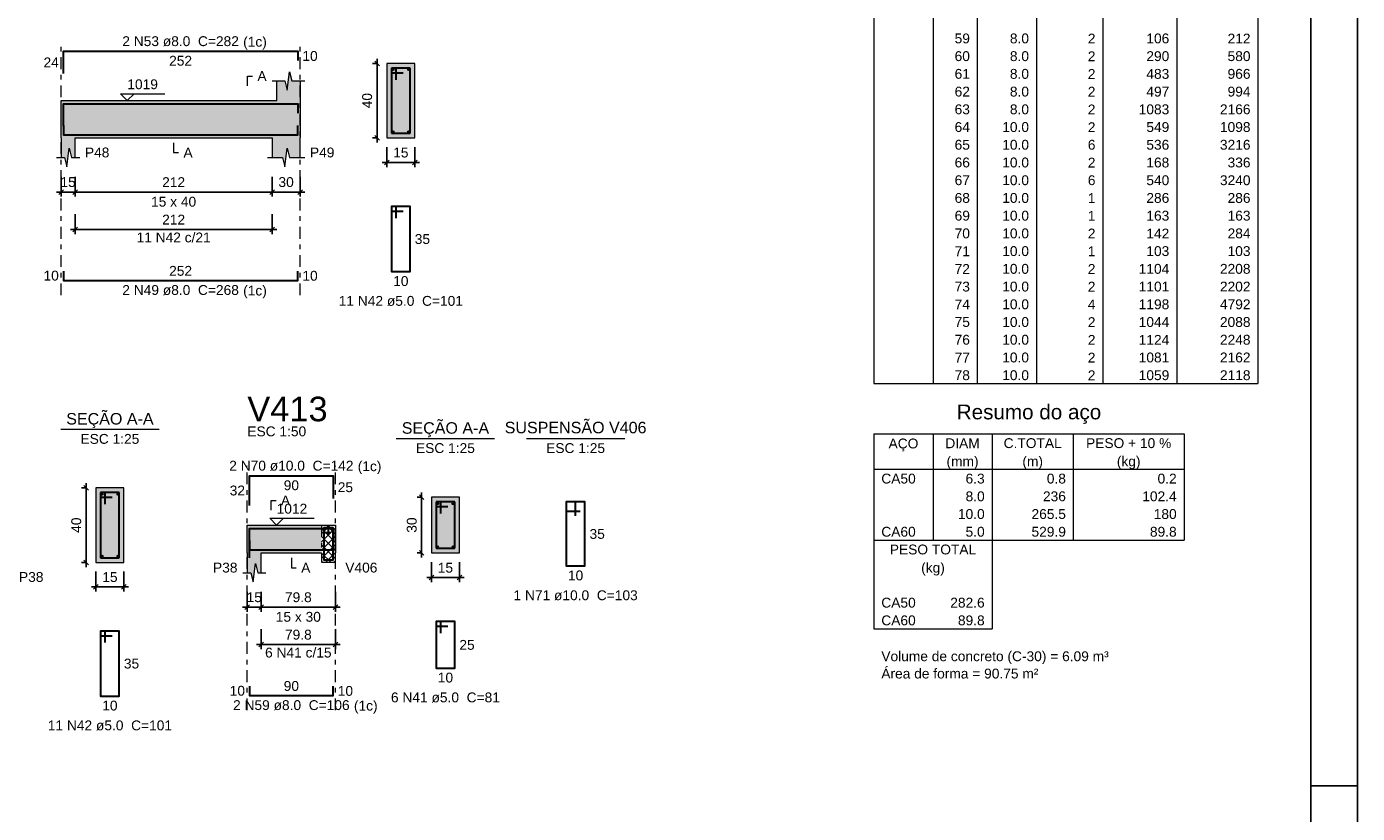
# Model space of a CAD drawing. Header units: millimetres. Extents: x 0 to 84.1, y 0 to 59.4.
# Tile 15 of 16: x 55.5 to 84.1, y 29.1 to 46. Entities that reach past the tile are written whole.
import ezdxf

# ---------------------------------------------------------------- set-up
doc = ezdxf.new("R2010")
doc.units = ezdxf.units.MM
doc.header["$MEASUREMENT"] = 0
doc.linetypes.add('DASHDOT', pattern=[2.54, 1.27, -0.635, 0, -0.635])
doc.linetypes.add('NULL', pattern=[0])
doc.layers.get('0').update_dxf_attribs({"lineweight": 18})
for name, color, linetype, lineweight in [('Descrição da armadura', 7, 'Continuous', 0), ('DT-Barras na forma', 2, 'Continuous', 30), ('DT-Barras no corte', 5, 'Continuous', 5), ('DT-Barras rebatidas', 2, 'Continuous', 30), ('DT-Cotas', 9, 'Continuous', 5), ('DT-Forma', 5, 'Continuous', 5), ('DT-Hachura forma vigas', 254, 'Continuous', 5), ('DT-Hachura intersecção vigas', 9, 'Continuous', 5), ('DT-Hachura seção vigas', 254, 'Continuous', 5), ('DT-Pontilhado', 9, 'DASHDOT', 5), ('DT-Relação do aço', 9, 'Continuous', 5), ('DT-Textos', 7, 'Continuous', 5), ('DT-Título', 3, 'Continuous', 20), ('Textos armaduras', 7, 'Continuous', 0)]:
    doc.layers.add(name, color=color, linetype=linetype, lineweight=lineweight)
doc.layers.add('SEDUC_MARF', color=1, linetype='Continuous')
doc.layers.add('SEDUC_MARGG', color=7, linetype='Continuous')
doc.styles.add('Arial', font='txt')
doc.dimstyles.new('UM_25.000000', dxfattribs={"dimtxt": 0.18, "dimasz": 0.1, "dimexe": 0.1, "dimexo": 0.2, "dimgap": 0, "dimtad": 1, "dimtih": 1, "dimtoh": 1, "dimdec": 1, "dimlfac": 25, "dimzin": 0, "dimdsep": 46, "dimtxsty": 'Standard', "dimcen": 0.09, "dimdle": 0.1, "dimadec": 1, "dimazin": 2, "dimtfac": 1, "dimtdec": 4, "dimtofl": 0, "dimtmove": 0, "dimatfit": 3, "dimfxl": 1, "dimtolj": 1, "dimarcsym": 0})
doc.dimstyles.new('UM_50.000000', dxfattribs={"dimtxt": 0.18, "dimasz": 0.1, "dimexe": 0.1, "dimexo": 0.2, "dimgap": 0, "dimtad": 1, "dimtih": 1, "dimtoh": 1, "dimdec": 1, "dimlfac": 50, "dimzin": 0, "dimdsep": 46, "dimtxsty": 'Standard', "dimcen": 0.09, "dimdle": 0.1, "dimadec": 1, "dimazin": 2, "dimtfac": 1, "dimtdec": 4, "dimtofl": 0, "dimtmove": 0, "dimatfit": 3, "dimfxl": 1, "dimtolj": 1, "dimarcsym": 0})

# ---------------------------------------------------------------- blocks, each defined once
blk = doc.blocks.new('_Oblique')
at = {"color": 0, "linetype": 'ByBlock', "lineweight": -2}
blk.add_line((-0.5, -0.5), (0.5, 0.5), dxfattribs=at)
blk = doc.blocks.new('*D54')
at = {"layer": 'Defpoints', "color": 0}
for p in [(56.214, 43), (56.514, 43), (56.514, 42.471)]:
    blk.add_point(p, dxfattribs=at)
at = {"layer": 'DT-Cotas', "color": 0, "lineweight": -2}
for p, q in [((56.214, 42.8), (56.214, 42.371)), ((56.514, 42.8), (56.514, 42.371)), ((56.114, 42.471), (56.614, 42.471))]:
    blk.add_line(p, q, dxfattribs=at)
at = {"layer": 'DT-Cotas', "color": 0, "lineweight": -2, "xscale": 0.1, "yscale": 0.1, "zscale": 0.1, "rotation": 180}
blk.add_blockref('_Oblique', (56.214, 42.471), dxfattribs=at)
at = {"layer": 'DT-Cotas', "color": 0, "lineweight": -2, "xscale": 0.1, "yscale": 0.1, "zscale": 0.1}
blk.add_blockref('_Oblique', (56.514, 42.471), dxfattribs=at)
at = {"layer": 'DT-Cotas', "color": 7, "insert": (56.364, 42.683), "char_height": 0.2118, "attachment_point": 5, "rotation": 0.0057, "style": 'Arial'}
blk.add_mtext('\\A1;15', dxfattribs=at)
blk = doc.blocks.new('*D55')
at = {"layer": 'Defpoints', "color": 0}
for p in [(56.514, 43), (60.754, 43), (60.754, 42.471)]:
    blk.add_point(p, dxfattribs=at)
at = {"layer": 'DT-Cotas', "color": 0, "lineweight": -2}
for p, q in [((56.514, 42.8), (56.514, 42.371)), ((60.754, 42.8), (60.754, 42.371)), ((56.414, 42.471), (60.854, 42.471))]:
    blk.add_line(p, q, dxfattribs=at)
at = {"layer": 'DT-Cotas', "color": 0, "lineweight": -2, "xscale": 0.1, "yscale": 0.1, "zscale": 0.1, "rotation": 180}
blk.add_blockref('_Oblique', (56.514, 42.471), dxfattribs=at)
at = {"layer": 'DT-Cotas', "color": 0, "lineweight": -2, "xscale": 0.1, "yscale": 0.1, "zscale": 0.1}
blk.add_blockref('_Oblique', (60.754, 42.471), dxfattribs=at)
at = {"layer": 'DT-Cotas', "color": 7, "insert": (58.634, 42.683), "char_height": 0.2118, "attachment_point": 5, "rotation": 0.0057, "style": 'Arial'}
blk.add_mtext('\\A1;212', dxfattribs=at)
blk = doc.blocks.new('*D56')
at = {"layer": 'Defpoints', "color": 0}
for p in [(60.754, 43), (61.354, 43), (61.354, 42.471)]:
    blk.add_point(p, dxfattribs=at)
at = {"layer": 'DT-Cotas', "color": 0, "lineweight": -2}
for p, q in [((60.754, 42.8), (60.754, 42.371)), ((61.354, 42.8), (61.354, 42.371)), ((60.654, 42.471), (61.454, 42.471))]:
    blk.add_line(p, q, dxfattribs=at)
at = {"layer": 'DT-Cotas', "color": 0, "lineweight": -2, "xscale": 0.1, "yscale": 0.1, "zscale": 0.1, "rotation": 180}
blk.add_blockref('_Oblique', (60.754, 42.471), dxfattribs=at)
at = {"layer": 'DT-Cotas', "color": 0, "lineweight": -2, "xscale": 0.1, "yscale": 0.1, "zscale": 0.1}
blk.add_blockref('_Oblique', (61.354, 42.471), dxfattribs=at)
at = {"layer": 'DT-Cotas', "color": 7, "insert": (61.054, 42.683), "char_height": 0.2118, "attachment_point": 5, "rotation": 0.0057, "style": 'Arial'}
blk.add_mtext('\\A1;30', dxfattribs=at)
blk = doc.blocks.new('*D57')
at = {"layer": 'Defpoints', "color": 0}
for p in [(63.01, 45.236), (63.222, 45.236), (63.222, 43.636)]:
    blk.add_point(p, dxfattribs=at)
at = {"layer": 'DT-Cotas', "color": 0, "lineweight": -2}
for p, q in [((63.022, 45.236), (62.91, 45.236)), ((63.01, 43.536), (63.01, 45.336)), ((63.022, 43.636), (62.91, 43.636))]:
    blk.add_line(p, q, dxfattribs=at)
at = {"layer": 'DT-Cotas', "color": 0, "lineweight": -2, "xscale": 0.1, "yscale": 0.1, "zscale": 0.1}
for p, rotation in [((63.01, 45.236), 90), ((63.01, 43.636), 270)]:
    blk.add_blockref('_Oblique', p, dxfattribs=dict(at, rotation=rotation))
at = {"layer": 'DT-Cotas', "color": 7, "insert": (62.798, 44.436), "char_height": 0.2118, "attachment_point": 5, "rotation": 90, "style": 'Arial'}
blk.add_mtext('\\A1;40', dxfattribs=at)
blk = doc.blocks.new('*D58')
at = {"layer": 'Defpoints', "color": 0}
for p in [(63.222, 43.636), (63.822, 43.636), (63.822, 43.106)]:
    blk.add_point(p, dxfattribs=at)
at = {"layer": 'DT-Cotas', "color": 0, "lineweight": -2}
for p, q in [((63.222, 43.436), (63.222, 43.006)), ((63.822, 43.436), (63.822, 43.006)), ((63.122, 43.106), (63.922, 43.106))]:
    blk.add_line(p, q, dxfattribs=at)
at = {"layer": 'DT-Cotas', "color": 0, "lineweight": -2, "xscale": 0.1, "yscale": 0.1, "zscale": 0.1, "rotation": 180}
blk.add_blockref('_Oblique', (63.222, 43.106), dxfattribs=at)
at = {"layer": 'DT-Cotas', "color": 0, "lineweight": -2, "xscale": 0.1, "yscale": 0.1, "zscale": 0.1}
blk.add_blockref('_Oblique', (63.822, 43.106), dxfattribs=at)
at = {"layer": 'DT-Cotas', "color": 7, "insert": (63.522, 43.318), "char_height": 0.2118, "attachment_point": 5, "rotation": 0.0057, "style": 'Arial'}
blk.add_mtext('\\A1;15', dxfattribs=at)
blk = doc.blocks.new('*D59')
at = {"layer": 'Defpoints', "color": 0}
for p in [(56.514, 42.196), (60.754, 42.196), (60.754, 41.666)]:
    blk.add_point(p, dxfattribs=at)
at = {"layer": 'DT-Cotas', "color": 0, "lineweight": -2}
for p, q in [((56.514, 41.996), (56.514, 41.566)), ((60.754, 41.996), (60.754, 41.566)), ((56.414, 41.666), (60.854, 41.666))]:
    blk.add_line(p, q, dxfattribs=at)
at = {"layer": 'DT-Cotas', "color": 0, "lineweight": -2, "xscale": 0.1, "yscale": 0.1, "zscale": 0.1, "rotation": 180}
blk.add_blockref('_Oblique', (56.514, 41.666), dxfattribs=at)
at = {"layer": 'DT-Cotas', "color": 0, "lineweight": -2, "xscale": 0.1, "yscale": 0.1, "zscale": 0.1}
blk.add_blockref('_Oblique', (60.754, 41.666), dxfattribs=at)
at = {"layer": 'DT-Cotas', "color": 7, "insert": (58.634, 41.878), "char_height": 0.2118, "attachment_point": 5, "rotation": 0.0057, "style": 'Arial'}
blk.add_mtext('\\A1;212', dxfattribs=at)
blk = doc.blocks.new('*D84')
at = {"layer": 'Defpoints', "color": 0}
for p in [(56.752, 36.105), (56.964, 36.105), (56.964, 34.505)]:
    blk.add_point(p, dxfattribs=at)
at = {"layer": 'DT-Cotas', "color": 0, "lineweight": -2}
for p, q in [((56.764, 36.105), (56.652, 36.105)), ((56.752, 34.405), (56.752, 36.205)), ((56.764, 34.505), (56.652, 34.505))]:
    blk.add_line(p, q, dxfattribs=at)
at = {"layer": 'DT-Cotas', "color": 0, "lineweight": -2, "xscale": 0.1, "yscale": 0.1, "zscale": 0.1}
for p, rotation in [((56.752, 36.105), 90), ((56.752, 34.505), 270)]:
    blk.add_blockref('_Oblique', p, dxfattribs=dict(at, rotation=rotation))
at = {"layer": 'DT-Cotas', "color": 7, "insert": (56.54, 35.305), "char_height": 0.2118, "attachment_point": 5, "rotation": 90, "style": 'Arial'}
blk.add_mtext('\\A1;40', dxfattribs=at)
blk = doc.blocks.new('*D85')
at = {"layer": 'Defpoints', "color": 0}
for p in [(56.964, 34.505), (57.564, 34.505), (57.564, 33.976)]:
    blk.add_point(p, dxfattribs=at)
at = {"layer": 'DT-Cotas', "color": 0, "lineweight": -2}
for p, q in [((56.964, 34.305), (56.964, 33.876)), ((57.564, 34.305), (57.564, 33.876)), ((56.864, 33.976), (57.664, 33.976))]:
    blk.add_line(p, q, dxfattribs=at)
at = {"layer": 'DT-Cotas', "color": 0, "lineweight": -2, "xscale": 0.1, "yscale": 0.1, "zscale": 0.1, "rotation": 180}
blk.add_blockref('_Oblique', (56.964, 33.976), dxfattribs=at)
at = {"layer": 'DT-Cotas', "color": 0, "lineweight": -2, "xscale": 0.1, "yscale": 0.1, "zscale": 0.1}
blk.add_blockref('_Oblique', (57.564, 33.976), dxfattribs=at)
at = {"layer": 'DT-Cotas', "color": 7, "insert": (57.264, 34.187), "char_height": 0.2118, "attachment_point": 5, "rotation": 0.0057, "style": 'Arial'}
blk.add_mtext('\\A1;15', dxfattribs=at)
blk = doc.blocks.new('*D87')
at = {"layer": 'Defpoints', "color": 0}
for p in [(60.219, 34.072), (60.519, 34.072), (60.519, 33.542)]:
    blk.add_point(p, dxfattribs=at)
at = {"layer": 'DT-Cotas', "color": 0, "lineweight": -2}
for p, q in [((60.219, 33.872), (60.219, 33.442)), ((60.519, 33.872), (60.519, 33.442)), ((60.119, 33.542), (60.619, 33.542))]:
    blk.add_line(p, q, dxfattribs=at)
at = {"layer": 'DT-Cotas', "color": 0, "lineweight": -2, "xscale": 0.1, "yscale": 0.1, "zscale": 0.1, "rotation": 180}
blk.add_blockref('_Oblique', (60.219, 33.542), dxfattribs=at)
at = {"layer": 'DT-Cotas', "color": 0, "lineweight": -2, "xscale": 0.1, "yscale": 0.1, "zscale": 0.1}
blk.add_blockref('_Oblique', (60.519, 33.542), dxfattribs=at)
at = {"layer": 'DT-Cotas', "color": 7, "insert": (60.369, 33.754), "char_height": 0.2118, "attachment_point": 5, "rotation": 0.0057, "style": 'Arial'}
blk.add_mtext('\\A1;15', dxfattribs=at)
blk = doc.blocks.new('*D88')
at = {"layer": 'Defpoints', "color": 0}
for p in [(60.519, 34.072), (62.115, 34.072), (62.115, 33.542)]:
    blk.add_point(p, dxfattribs=at)
at = {"layer": 'DT-Cotas', "color": 0, "lineweight": -2}
for p, q in [((60.519, 33.872), (60.519, 33.442)), ((62.115, 33.872), (62.115, 33.442)), ((60.419, 33.542), (62.215, 33.542))]:
    blk.add_line(p, q, dxfattribs=at)
at = {"layer": 'DT-Cotas', "color": 0, "lineweight": -2, "xscale": 0.1, "yscale": 0.1, "zscale": 0.1, "rotation": 180}
blk.add_blockref('_Oblique', (60.519, 33.542), dxfattribs=at)
at = {"layer": 'DT-Cotas', "color": 0, "lineweight": -2, "xscale": 0.1, "yscale": 0.1, "zscale": 0.1}
blk.add_blockref('_Oblique', (62.115, 33.542), dxfattribs=at)
at = {"layer": 'DT-Cotas', "color": 7, "insert": (61.317, 33.754), "char_height": 0.2118, "attachment_point": 5, "rotation": 0.0057, "style": 'Arial'}
blk.add_mtext('\\A1;79.8', dxfattribs=at)
blk = doc.blocks.new('*D89')
at = {"layer": 'Defpoints', "color": 0}
for p in [(63.97, 35.907), (64.181, 35.907), (64.181, 34.707)]:
    blk.add_point(p, dxfattribs=at)
at = {"layer": 'DT-Cotas', "color": 0, "lineweight": -2}
for p, q in [((63.981, 35.907), (63.87, 35.907)), ((63.97, 34.607), (63.97, 36.007)), ((63.981, 34.707), (63.87, 34.707))]:
    blk.add_line(p, q, dxfattribs=at)
at = {"layer": 'DT-Cotas', "color": 0, "lineweight": -2, "xscale": 0.1, "yscale": 0.1, "zscale": 0.1}
for p, rotation in [((63.97, 35.907), 90), ((63.97, 34.707), 270)]:
    blk.add_blockref('_Oblique', p, dxfattribs=dict(at, rotation=rotation))
at = {"layer": 'DT-Cotas', "color": 7, "insert": (63.758, 35.307), "char_height": 0.2118, "attachment_point": 5, "rotation": 90, "style": 'Arial'}
blk.add_mtext('\\A1;30', dxfattribs=at)
blk = doc.blocks.new('*D90')
at = {"layer": 'Defpoints', "color": 0}
for p in [(64.181, 34.707), (64.781, 34.707), (64.781, 34.178)]:
    blk.add_point(p, dxfattribs=at)
at = {"layer": 'DT-Cotas', "color": 0, "lineweight": -2}
for p, q in [((64.181, 34.507), (64.181, 34.078)), ((64.781, 34.507), (64.781, 34.078)), ((64.081, 34.178), (64.881, 34.178))]:
    blk.add_line(p, q, dxfattribs=at)
at = {"layer": 'DT-Cotas', "color": 0, "lineweight": -2, "xscale": 0.1, "yscale": 0.1, "zscale": 0.1, "rotation": 180}
blk.add_blockref('_Oblique', (64.181, 34.178), dxfattribs=at)
at = {"layer": 'DT-Cotas', "color": 0, "lineweight": -2, "xscale": 0.1, "yscale": 0.1, "zscale": 0.1}
blk.add_blockref('_Oblique', (64.781, 34.178), dxfattribs=at)
at = {"layer": 'DT-Cotas', "color": 7, "insert": (64.481, 34.389), "char_height": 0.2118, "attachment_point": 5, "rotation": 0.0057, "style": 'Arial'}
blk.add_mtext('\\A1;15', dxfattribs=at)
blk = doc.blocks.new('*D91')
at = {"layer": 'Defpoints', "color": 0}
for p in [(60.519, 33.267), (62.115, 33.267), (62.115, 32.737)]:
    blk.add_point(p, dxfattribs=at)
at = {"layer": 'DT-Cotas', "color": 0, "lineweight": -2}
for p, q in [((60.519, 33.067), (60.519, 32.637)), ((62.115, 33.067), (62.115, 32.637)), ((60.419, 32.737), (62.215, 32.737))]:
    blk.add_line(p, q, dxfattribs=at)
at = {"layer": 'DT-Cotas', "color": 0, "lineweight": -2, "xscale": 0.1, "yscale": 0.1, "zscale": 0.1, "rotation": 180}
blk.add_blockref('_Oblique', (60.519, 32.737), dxfattribs=at)
at = {"layer": 'DT-Cotas', "color": 0, "lineweight": -2, "xscale": 0.1, "yscale": 0.1, "zscale": 0.1}
blk.add_blockref('_Oblique', (62.115, 32.737), dxfattribs=at)
at = {"layer": 'DT-Cotas', "color": 7, "insert": (61.317, 32.949), "char_height": 0.2118, "attachment_point": 5, "rotation": 0.0057, "style": 'Arial'}
blk.add_mtext('\\A1;79.8', dxfattribs=at)

msp = doc.modelspace()

# ---------------------------------------------------------------- hatches: boundary and pattern name
at = {"layer": 'DT-Hachura forma vigas', "linetype": 'Continuous'}
for points in [[(61.3543, 43.2122), (61.3543, 43.6358), (61.3543, 44.4358), (61.3543, 44.8594), (61.1793, 44.8594), (61.1293, 45.0594), (61.0793, 44.6594), (61.0293, 44.8594), (60.8543, 44.8594), (60.8543, 44.4358), (56.5139, 44.4358), (56.2139, 44.4358), (56.2139, 43.6358), (56.2139, 43.2122), (56.2889, 43.2122), (56.3389, 43.0122), (56.3889, 43.4122), (56.4389, 43.2122), (56.5139, 43.2122), (56.5139, 43.6358), (60.7543, 43.6358), (60.7543, 43.2122), (60.9793, 43.2122), (61.0293, 43.0122), (61.0793, 43.4122), (61.1293, 43.2122), (61.3543, 43.2122)], [(60.5195, 34.707), (61.8147, 34.707), (61.8147, 35.307), (60.5195, 35.307), (60.2195, 35.307), (60.2195, 34.707), (60.2195, 34.2834), (60.2945, 34.2834), (60.3445, 34.0834), (60.3945, 34.4834), (60.4445, 34.2834), (60.5195, 34.2834), (60.5195, 34.707)]]:
    msp.add_hatch(color=254, dxfattribs=at).paths.add_polyline_path(points)
at = {"layer": 'DT-Hachura intersecção vigas', "linetype": 'Continuous'}
h = msp.add_hatch(dxfattribs=at)
h.set_pattern_fill('ANSI37', color=9, style=0)
h.paths.add_polyline_path([(62.1147, 34.507), (62.1147, 34.707), (62.1147, 35.307), (61.8147, 35.307), (61.8147, 34.707), (61.8147, 34.507), (62.1147, 34.507)])
at = {"layer": 'DT-Hachura seção vigas', "linetype": 'Continuous'}
for points in [[(63.2219, 43.6358), (63.2219, 43.6358), (63.8219, 43.6358), (63.8219, 45.2358), (63.2219, 45.2358), (63.2219, 43.6358)], [(56.9637, 34.505), (56.9637, 34.505), (57.5637, 34.505), (57.5637, 36.105), (56.9637, 36.105), (56.9637, 34.505)], [(64.1814, 34.707), (64.1814, 34.707), (64.7814, 34.707), (64.7814, 35.907), (64.1814, 35.907), (64.1814, 34.707)]]:
    msp.add_hatch(color=254, dxfattribs=at).paths.add_polyline_path(points)

# ---------------------------------------------------------------- linework, layer by layer
at = {"layer": 'DT-Barras na forma'}
for p, q in [((63.4219, 45.1358), (63.3219, 45.1358)), ((63.3219, 45.1358), (63.3219, 43.7358)), ((63.7219, 45.1358), (63.3219, 45.1358)), ((63.3219, 45.1358), (63.3219, 45.0358)), ((63.3219, 45.0358), (63.5719, 45.0358)), ((63.4219, 44.8858), (63.4219, 45.1358)), ((63.7219, 43.7358), (63.7219, 45.1358)), ((63.3219, 43.7358), (63.7219, 43.7358)), ((57.1637, 36.005), (57.0637, 36.005)), ((57.0637, 36.005), (57.0637, 34.605)), ((57.4637, 36.005), (57.0637, 36.005)), ((57.0637, 36.005), (57.0637, 35.905)), ((57.0637, 35.905), (57.3137, 35.905)), ((57.1637, 35.755), (57.1637, 36.005)), ((57.4637, 34.605), (57.4637, 36.005)), ((64.3814, 35.807), (64.2814, 35.807)), ((64.2814, 35.807), (64.2814, 34.807)), ((64.6814, 35.807), (64.2814, 35.807)), ((64.2814, 35.807), (64.2814, 35.707)), ((64.3814, 35.557), (64.3814, 35.807)), ((64.6814, 34.807), (64.6814, 35.807)), ((64.2814, 35.707), (64.5314, 35.707)), ((64.2814, 34.807), (64.6814, 34.807)), ((57.0637, 34.605), (57.4637, 34.605))]:
    msp.add_line(p, q, dxfattribs=at)
for points in [[(56.2639, 43.89), (56.2639, 44.3678), (61.3043, 44.3678), (61.3043, 44.1678)], [(56.2639, 43.9038), (56.2639, 43.7038), (61.3043, 43.7038), (61.3043, 43.9038)], [(60.2695, 34.5997), (60.2695, 35.237), (62.0647, 35.237), (62.0647, 34.747)], [(61.9647, 35.097), (61.9647, 35.247), (61.8647, 35.247), (61.8647, 34.557), (62.0647, 34.557), (62.0647, 35.247), (61.8647, 35.247), (61.8647, 35.147), (62.0147, 35.147)], [(60.2695, 34.975), (60.2695, 34.775), (62.0647, 34.775), (62.0647, 34.975)]]:
    msp.add_lwpolyline(points, dxfattribs=at)
at = {"layer": 'DT-Barras no corte'}
for centre, radius in [((63.3579, 45.0998), 0.016), ((63.6859, 45.0998), 0.016), ((63.3579, 43.7718), 0.016), ((63.6859, 43.7718), 0.016), ((57.0997, 35.969), 0.016), ((57.4277, 35.969), 0.016), ((64.3214, 35.767), 0.02), ((64.6414, 35.767), 0.02), ((57.0997, 34.641), 0.016), ((57.4277, 34.641), 0.016), ((64.3174, 34.843), 0.016), ((64.6454, 34.843), 0.016)]:
    msp.add_circle(centre, radius, dxfattribs=at)
at = {"layer": 'DT-Barras rebatidas'}
for points in [[(56.2639, 45.0196), (56.2639, 45.4974), (61.3043, 45.4974), (61.3043, 45.2974)], [(63.4219, 41.9091), (63.4219, 42.1591), (63.3219, 42.1591), (63.3219, 40.7591), (63.7219, 40.7591), (63.7219, 42.1591), (63.3219, 42.1591), (63.3219, 42.0591), (63.5719, 42.0591)], [(56.2639, 40.7691), (56.2639, 40.5691), (61.3043, 40.5691), (61.3043, 40.7691)], [(60.2695, 35.7293), (60.2695, 36.3666), (62.0647, 36.3666), (62.0647, 35.8766)], [(67.2814, 35.507), (67.2814, 35.807), (67.0814, 35.807), (67.0814, 34.427), (67.4814, 34.427), (67.4814, 35.807), (67.0814, 35.807), (67.0814, 35.607), (67.3814, 35.607)], [(64.3814, 32.9803), (64.3814, 33.2303), (64.2814, 33.2303), (64.2814, 32.2303), (64.6814, 32.2303), (64.6814, 33.2303), (64.2814, 33.2303), (64.2814, 33.1303), (64.5314, 33.1303)], [(57.1637, 32.7783), (57.1637, 33.0283), (57.0637, 33.0283), (57.0637, 31.6283), (57.4637, 31.6283), (57.4637, 33.0283), (57.0637, 33.0283), (57.0637, 32.9283), (57.3137, 32.9283)], [(60.2695, 31.8404), (60.2695, 31.6404), (62.0647, 31.6404), (62.0647, 31.8404)]]:
    msp.add_lwpolyline(points, dxfattribs=at)
at = {"layer": 'DT-Forma'}
for p, q in [((63.8219, 45.2358), (63.2219, 45.2358)), ((63.2219, 45.2358), (63.2219, 43.6358)), ((63.8219, 43.6358), (63.8219, 45.2358)), ((61.0793, 44.6594), (61.1293, 45.0594)), ((61.1293, 45.0594), (61.1793, 44.8594)), ((60.7543, 44.8594), (61.0293, 44.8594)), ((60.8543, 44.4358), (60.8543, 44.8594)), ((61.0293, 44.8594), (61.0793, 44.6594)), ((61.1793, 44.8594), (61.4543, 44.8594)), ((61.3543, 44.8594), (61.3543, 44.4358)), ((56.2139, 44.4358), (56.5139, 44.4358)), ((56.5139, 44.4358), (60.8543, 44.4358)), ((56.2139, 43.6358), (56.2139, 43.2122)), ((56.5139, 43.2122), (56.5139, 43.6358)), ((56.5139, 43.6358), (60.7543, 43.6358)), ((60.7543, 43.6358), (60.7543, 43.2122)), ((61.3543, 43.2122), (61.3543, 43.6358)), ((63.2219, 43.6358), (63.8219, 43.6358)), ((56.3389, 43.0122), (56.3889, 43.4122)), ((56.3889, 43.4122), (56.4389, 43.2122)), ((61.0293, 43.0122), (61.0793, 43.4122)), ((61.0793, 43.4122), (61.1293, 43.2122)), ((56.1139, 43.2122), (56.2889, 43.2122)), ((56.2889, 43.2122), (56.3389, 43.0122)), ((56.4389, 43.2122), (56.6139, 43.2122)), ((60.6543, 43.2122), (60.9793, 43.2122)), ((60.9793, 43.2122), (61.0293, 43.0122)), ((61.1293, 43.2122), (61.4543, 43.2122)), ((57.5637, 36.105), (56.9637, 36.105)), ((56.9637, 36.105), (56.9637, 34.505)), ((57.5637, 34.505), (57.5637, 36.105)), ((64.7814, 35.907), (64.1814, 35.907)), ((64.1814, 35.907), (64.1814, 34.707)), ((64.7814, 34.707), (64.7814, 35.907)), ((60.2195, 35.307), (60.5195, 35.307)), ((60.5195, 35.307), (61.8147, 35.307)), ((61.8147, 35.307), (62.1147, 35.307)), ((60.2195, 34.707), (60.2195, 34.2834)), ((60.5195, 34.2834), (60.5195, 34.707)), ((60.5195, 34.707), (61.8147, 34.707)), ((61.8147, 34.707), (61.8147, 34.507)), ((62.1147, 34.507), (62.1147, 34.707)), ((64.1814, 34.707), (64.7814, 34.707)), ((56.9637, 34.505), (57.5637, 34.505)), ((60.3445, 34.0834), (60.3945, 34.4834)), ((60.3945, 34.4834), (60.4445, 34.2834)), ((61.8147, 34.507), (62.1147, 34.507)), ((60.1195, 34.2834), (60.2945, 34.2834)), ((60.2945, 34.2834), (60.3445, 34.0834)), ((60.4445, 34.2834), (60.6195, 34.2834))]:
    msp.add_line(p, q, dxfattribs=at)
at = {"layer": 'DT-Forma', "linetype": 'Continuous'}
for p, q in [((56.2139, 43.6358), (56.2139, 44.4358)), ((61.3543, 44.4358), (61.3543, 43.6358)), ((60.2195, 34.707), (60.2195, 35.307)), ((62.1147, 35.307), (62.1147, 34.707))]:
    msp.add_line(p, q, dxfattribs=at)
at = {"layer": 'DT-Pontilhado', "ltscale": 0.2}
for p, q in [((56.2139, 40.2514), (56.2139, 45.7092)), ((61.3543, 40.2514), (61.3543, 45.7092)), ((60.2195, 31.3227), (60.2195, 36.5784)), ((62.1147, 31.3227), (62.1147, 36.5784)), ((61.8147, 35.307), (61.8147, 34.707))]:
    msp.add_line(p, q, dxfattribs=at)
at = {"layer": 'DT-Relação do aço', "linetype": 'Continuous'}
for p, q in [((73.6997, 52.8393), (73.6997, 38.3522)), ((74.9705, 52.8393), (74.9705, 38.3522)), ((75.9236, 52.8393), (75.9236, 38.3522)), ((77.1944, 52.8393), (77.1944, 38.3522)), ((78.624, 52.8393), (78.624, 38.3522)), ((80.2125, 52.8393), (80.2125, 38.3522)), ((81.9599, 52.8393), (81.9599, 38.3522)), ((73.6997, 38.3522), (81.9599, 38.3522)), ((73.6997, 37.272), (80.3714, 37.272)), ((73.6997, 37.272), (73.6997, 36.5095)), ((74.9705, 37.272), (74.9705, 36.5095)), ((76.2413, 37.272), (76.2413, 36.5095)), ((77.9886, 37.272), (77.9886, 36.5095)), ((80.3714, 37.272), (80.3714, 36.5095)), ((73.6997, 36.5095), (80.3714, 36.5095)), ((73.6997, 36.5095), (73.6997, 34.9846)), ((74.9705, 36.5095), (74.9705, 34.9846)), ((76.2413, 36.5095), (76.2413, 34.9846)), ((77.9886, 36.5095), (77.9886, 34.9846)), ((80.3714, 36.5095), (80.3714, 34.9846)), ((73.6997, 34.9846), (80.3714, 34.9846)), ((73.6997, 34.9846), (73.6997, 33.8408)), ((76.2413, 34.9846), (76.2413, 33.8408)), ((73.6997, 33.8408), (73.6997, 33.0784)), ((76.2413, 33.8408), (76.2413, 33.0784)), ((73.6997, 33.0784), (76.2413, 33.0784))]:
    msp.add_line(p, q, dxfattribs=at)
at = {"layer": 'DT-Textos'}
for p, q in [((56.2047, 37.3699), (58.3227, 37.3699)), ((63.4224, 37.1719), (65.5404, 37.1719)), ((66.2224, 37.1719), (68.3404, 37.1719))]:
    msp.add_line(p, q, dxfattribs=at)
for points in [[(60.2248, 44.7535), (60.2248, 44.9653), (60.3307, 44.9653)], [(57.786, 44.584), (57.6377, 44.4358), (57.4895, 44.584), (58.4426, 44.584)], [(58.6341, 43.5299), (58.6341, 43.3181), (58.74, 43.3181)], [(60.7313, 35.6247), (60.7313, 35.8365), (60.8372, 35.8365)], [(60.998, 35.4553), (60.8498, 35.307), (60.7015, 35.4553), (61.6546, 35.4553)], [(61.1671, 34.6011), (61.1671, 34.3893), (61.273, 34.3893)]]:
    msp.add_lwpolyline(points, dxfattribs=at)
at = {"layer": 'SEDUC_MARF'}
msp.add_line((83.1, 29.7), (84.1, 29.7), dxfattribs=at)
msp.add_lwpolyline([(84.1, 59.4), (0, 59.4), (0, 0), (84.1, 0)], close=True, dxfattribs=at)
at = {"layer": 'SEDUC_MARGG'}
msp.add_lwpolyline([(2.5, 1), (83.1, 1), (83.1, 58.4), (2.5, 58.4)], close=True, dxfattribs=at)

# ---------------------------------------------------------------- texts
at = {"layer": 'Descrição da armadura', "linetype": 'NULL', "char_height": 0.2118, "attachment_point": 8, "line_spacing_factor": 0.9, "style": 'Arial'}
for s, insert, width in [('2 N53 ø8.0  C=282', (58.784, 45.6037), 4.916973), ('11 N42 c/21', (58.6341, 41.3843), 3.127695), ('2 N49 ø8.0  C=268', (58.784, 40.2517), 4.916973), ('11 N42 ø5.0  C=101', (63.522, 40.0177), 5.239541), ('2 N70 ø10.0  C=142', (61.1669, 36.4729), 5.239541), ('1 N71 ø10.0  C=103', (67.2819, 33.6859), 5.239541), ('6 N41 c/15', (61.3171, 32.4556), 2.805127), ('2 N59 ø8.0  C=106', (61.1669, 31.3229), 4.916973), ('6 N41 ø5.0  C=81', (64.4819, 31.4889), 4.594404), ('11 N42 ø5.0  C=101', (57.2636, 30.8869), 5.239541)]:
    msp.add_mtext(s, dxfattribs=dict(at, insert=insert, width=width))
at = {"layer": 'DT-Relação do aço', "color": 7, "linetype": 'NULL', "line_spacing_factor": 0.9, "style": 'Arial'}
for s, insert, char_height, width, attachment_point in [('59', (75.7647, 45.6656), 0.2118, 0.645137, 9), ('8.0', (77.0355, 45.6656), 0.2118, 0.806279, 9), ('2', (78.4652, 45.6656), 0.2118, 0.322568, 9), ('106', (80.0537, 45.6656), 0.2118, 0.967705, 9), ('212', (81.801, 45.6656), 0.2118, 0.967705, 9), ('60', (75.7647, 45.2844), 0.2118, 0.645137, 9), ('8.0', (77.0355, 45.2844), 0.2118, 0.806279, 9), ('2', (78.4652, 45.2844), 0.2118, 0.322568, 9), ('290', (80.0537, 45.2844), 0.2118, 0.967705, 9), ('580', (81.801, 45.2844), 0.2118, 0.967705, 9), ('61', (75.7647, 44.9032), 0.2118, 0.645137, 9), ('8.0', (77.0355, 44.9032), 0.2118, 0.806279, 9), ('2', (78.4652, 44.9032), 0.2118, 0.322568, 9), ('483', (80.0537, 44.9032), 0.2118, 0.967705, 9), ('966', (81.801, 44.9032), 0.2118, 0.967705, 9), ('62', (75.7647, 44.5219), 0.2118, 0.645137, 9), ('8.0', (77.0355, 44.5219), 0.2118, 0.806279, 9), ('2', (78.4652, 44.5219), 0.2118, 0.322568, 9), ('497', (80.0537, 44.5219), 0.2118, 0.967705, 9), ('994', (81.801, 44.5219), 0.2118, 0.967705, 9), ('63', (75.7647, 44.1407), 0.2118, 0.645137, 9), ('8.0', (77.0355, 44.1407), 0.2118, 0.806279, 9), ('2', (78.4652, 44.1407), 0.2118, 0.322568, 9), ('1083', (80.0537, 44.1407), 0.2118, 1.290273, 9), ('2166', (81.801, 44.1407), 0.2118, 1.290273, 9), ('64', (75.7647, 43.7594), 0.2118, 0.645137, 9), ('10.0', (77.0355, 43.7594), 0.2118, 1.128848, 9), ('2', (78.4652, 43.7594), 0.2118, 0.322568, 9), ('549', (80.0537, 43.7594), 0.2118, 0.967705, 9), ('1098', (81.801, 43.7594), 0.2118, 1.290273, 9), ('65', (75.7647, 43.3782), 0.2118, 0.645137, 9), ('10.0', (77.0355, 43.3782), 0.2118, 1.128848, 9), ('6', (78.4652, 43.3782), 0.2118, 0.322568, 9), ('536', (80.0537, 43.3782), 0.2118, 0.967705, 9), ('3216', (81.801, 43.3782), 0.2118, 1.290273, 9), ('66', (75.7647, 42.997), 0.2118, 0.645137, 9), ('10.0', (77.0355, 42.997), 0.2118, 1.128848, 9), ('2', (78.4652, 42.997), 0.2118, 0.322568, 9), ('168', (80.0537, 42.997), 0.2118, 0.967705, 9), ('336', (81.801, 42.997), 0.2118, 0.967705, 9), ('67', (75.7647, 42.6157), 0.2118, 0.645137, 9), ('10.0', (77.0355, 42.6157), 0.2118, 1.128848, 9), ('6', (78.4652, 42.6157), 0.2118, 0.322568, 9), ('540', (80.0537, 42.6157), 0.2118, 0.967705, 9), ('3240', (81.801, 42.6157), 0.2118, 1.290273, 9), ('68', (75.7647, 42.2345), 0.2118, 0.645137, 9), ('10.0', (77.0355, 42.2345), 0.2118, 1.128848, 9), ('1', (78.4652, 42.2345), 0.2118, 0.322568, 9), ('286', (80.0537, 42.2345), 0.2118, 0.967705, 9), ('286', (81.801, 42.2345), 0.2118, 0.967705, 9), ('69', (75.7647, 41.8532), 0.2118, 0.645137, 9), ('10.0', (77.0355, 41.8532), 0.2118, 1.128848, 9), ('1', (78.4652, 41.8532), 0.2118, 0.322568, 9), ('163', (80.0537, 41.8532), 0.2118, 0.967705, 9), ('163', (81.801, 41.8532), 0.2118, 0.967705, 9), ('70', (75.7647, 41.472), 0.2118, 0.645137, 9), ('10.0', (77.0355, 41.472), 0.2118, 1.128848, 9), ('2', (78.4652, 41.472), 0.2118, 0.322568, 9), ('142', (80.0537, 41.472), 0.2118, 0.967705, 9), ('284', (81.801, 41.472), 0.2118, 0.967705, 9), ('71', (75.7647, 41.0908), 0.2118, 0.645137, 9), ('10.0', (77.0355, 41.0908), 0.2118, 1.128848, 9), ('1', (78.4652, 41.0908), 0.2118, 0.322568, 9), ('103', (80.0537, 41.0908), 0.2118, 0.967705, 9), ('103', (81.801, 41.0908), 0.2118, 0.967705, 9), ('72', (75.7647, 40.7095), 0.2118, 0.645137, 9), ('10.0', (77.0355, 40.7095), 0.2118, 1.128848, 9), ('2', (78.4652, 40.7095), 0.2118, 0.322568, 9), ('1104', (80.0537, 40.7095), 0.2118, 1.290273, 9), ('2208', (81.801, 40.7095), 0.2118, 1.290273, 9), ('73', (75.7647, 40.3283), 0.2118, 0.645137, 9), ('10.0', (77.0355, 40.3283), 0.2118, 1.128848, 9), ('2', (78.4652, 40.3283), 0.2118, 0.322568, 9), ('1101', (80.0537, 40.3283), 0.2118, 1.290273, 9), ('2202', (81.801, 40.3283), 0.2118, 1.290273, 9), ('74', (75.7647, 39.947), 0.2118, 0.645137, 9), ('10.0', (77.0355, 39.947), 0.2118, 1.128848, 9), ('4', (78.4652, 39.947), 0.2118, 0.322568, 9), ('1198', (80.0537, 39.947), 0.2118, 1.290273, 9), ('4792', (81.801, 39.947), 0.2118, 1.290273, 9), ('75', (75.7647, 39.5658), 0.2118, 0.645137, 9), ('10.0', (77.0355, 39.5658), 0.2118, 1.128848, 9), ('2', (78.4652, 39.5658), 0.2118, 0.322568, 9), ('1044', (80.0537, 39.5658), 0.2118, 1.290273, 9), ('2088', (81.801, 39.5658), 0.2118, 1.290273, 9), ('76', (75.7647, 39.1846), 0.2118, 0.645137, 9), ('10.0', (77.0355, 39.1846), 0.2118, 1.128848, 9), ('2', (78.4652, 39.1846), 0.2118, 0.322568, 9), ('1124', (80.0537, 39.1846), 0.2118, 1.290273, 9), ('2248', (81.801, 39.1846), 0.2118, 1.290273, 9), ('77', (75.7647, 38.8033), 0.2118, 0.645137, 9), ('10.0', (77.0355, 38.8033), 0.2118, 1.128848, 9), ('2', (78.4652, 38.8033), 0.2118, 0.322568, 9), ('1081', (80.0537, 38.8033), 0.2118, 1.290273, 9), ('2162', (81.801, 38.8033), 0.2118, 1.290273, 9), ('78', (75.7647, 38.4221), 0.2118, 0.645137, 9), ('10.0', (77.0355, 38.4221), 0.2118, 1.128848, 9), ('2', (78.4652, 38.4221), 0.2118, 0.322568, 9), ('1059', (80.0537, 38.4221), 0.2118, 1.290273, 9), ('2118', (81.801, 38.4221), 0.2118, 1.290273, 9), ('Resumo do aço', (77.0355, 37.4838), 0.3177, 6.163437, 8), ('DIAM', (75.6059, 36.9607), 0.2118, 1.45, 8), ('C.TOTAL', (77.1149, 36.9607), 0.2118, 2.449141, 8), ('PESO + 10 %', (79.18, 36.9607), 0.2118, 3.594697, 8), ('AÇO', (74.3351, 36.8908), 0.2118, 1.256855, 8), ('(mm)', (75.6059, 36.5095), 0.2118, 1.352578, 8), ('(m)', (77.1149, 36.5095), 0.2118, 0.869434, 8), ('(kg)', (79.18, 36.5095), 0.2118, 0.998857, 8), ('CA50', (73.8585, 36.1982), 0.2118, 1.45085, 7), ('6.3', (76.0824, 36.1982), 0.2118, 0.806279, 9), ('0.8', (77.8298, 36.1982), 0.2118, 0.806279, 9), ('0.2', (80.2125, 36.1982), 0.2118, 0.806279, 9), ('8.0', (76.0824, 35.8169), 0.2118, 0.806279, 9), ('236', (77.8298, 35.8169), 0.2118, 0.967705, 9), ('102.4', (80.2125, 35.8169), 0.2118, 1.451416, 9), ('10.0', (76.0824, 35.4357), 0.2118, 1.128848, 9), ('265.5', (77.8298, 35.4357), 0.2118, 1.451416, 9), ('180', (80.2125, 35.4357), 0.2118, 0.967705, 9), ('CA60', (73.8585, 35.0545), 0.2118, 1.45085, 7), ('5.0', (76.0824, 35.0545), 0.2118, 0.806279, 9), ('529.9', (77.8298, 35.0545), 0.2118, 1.451416, 9), ('89.8', (80.2125, 35.0545), 0.2118, 1.128848, 9), ('PESO TOTAL', (74.9705, 34.6732), 0.2118, 3.641992, 8), ('(kg)', (74.9705, 34.2221), 0.2118, 0.998857, 8), ('CA50', (73.8585, 33.5295), 0.2118, 1.45085, 7), ('282.6', (76.0824, 33.5295), 0.2118, 1.451416, 9), ('CA60', (73.8585, 33.1483), 0.2118, 1.45085, 7), ('89.8', (76.0824, 33.1483), 0.2118, 1.128848, 9), ('Volume de concreto (C-30) = 6.09 m³', (73.8585, 32.3159), 0.2118, 9.590391, 7), ('Área de forma = 90.75 m²', (73.8585, 32.0045), 0.2118, 6.624971, 7)]:
    msp.add_mtext(s, dxfattribs=dict(at, insert=insert, char_height=char_height, width=width, attachment_point=attachment_point))
at = {"layer": 'DT-Textos', "linetype": 'NULL', "line_spacing_factor": 0.798, "style": 'Arial'}
for s, insert, char_height, width, attachment_point in [('(1c)', (60.13, 45.5338), 0.2118, 0.998857, 7), ('1019', (57.638, 44.6797), 0.2118, 1.290273, 7), ('A', (60.437, 44.8597), 0.2118, 0.386855, 7), ('P48', (56.726, 43.2127), 0.2118, 1.031992, 7), ('A', (58.846, 43.2127), 0.2118, 0.386855, 7), ('P49', (61.566, 43.2127), 0.2118, 1.031992, 7), ('15 x 40', (58.634, 42.1537), 0.2118, 1.902559, 8), ('(1c)', (60.13, 40.1818), 0.2118, 0.998857, 7), ('SEÇÃO A-A', (57.2636, 37.394), 0.2471, 3.812061, 8), ('SEÇÃO A-A', (64.4819, 37.196), 0.2471, 3.812061, 8), ('SUSPENSÃO V406', (67.2819, 37.2776), 0.2471, 6.186182, 8), ('ESC 1:25', (57.2636, 37.0519), 0.2118, 2.482559, 8), ('ESC 1:50', (60.2199, 37.2139), 0.2118, 2.482559, 7), ('ESC 1:25', (64.4819, 36.8539), 0.2118, 2.482559, 8), ('ESC 1:25', (67.2819, 36.8539), 0.2118, 2.482559, 8), ('(1c)', (62.5949, 36.403), 0.2118, 0.998857, 7), ('1012', (60.8499, 35.5509), 0.2118, 1.290273, 7), ('A', (60.9429, 35.7309), 0.2118, 0.386855, 7), ('P38', (55.3076, 34.0819), 0.2118, 1.031992, 7), ('P38', (60.0079, 34.2839), 0.2118, 1.031992, 9), ('A', (61.3789, 34.2839), 0.2118, 0.386855, 7), ('V406', (62.3269, 34.2839), 0.2118, 1.354561, 7), ('15 x 30', (61.3169, 33.2249), 0.2118, 1.902559, 8), ('(1c)', (62.5129, 31.253), 0.2118, 0.998857, 7)]:
    msp.add_mtext(s, dxfattribs=dict(at, insert=insert, char_height=char_height, width=width, attachment_point=attachment_point))
at = {"layer": 'DT-Título', "linetype": 'NULL', "insert": (60.2199, 37.5318), "char_height": 0.5295, "width": 3.456465, "attachment_point": 7, "line_spacing_factor": 0.798, "style": 'Arial'}
msp.add_mtext('V413', dxfattribs=at)
at = {"layer": 'Textos armaduras', "linetype": 'NULL', "char_height": 0.2118, "line_spacing_factor": 0.9, "style": 'Arial'}
for s, insert, width, attachment_point in [('24', (56.1639, 45.1526), 1.045137, 9), ('252', (58.7841, 45.4001), 1.367705, 2), ('10', (61.4043, 45.5033), 1.045137, 1), ('35', (63.8219, 41.565), 1.045137, 1), ('252', (58.7841, 40.6664), 1.367705, 8), ('10', (56.1639, 40.5632), 1.045137, 9), ('10', (61.4043, 40.775), 1.045137, 1), ('10', (63.5219, 40.6618), 1.045137, 2), ('32', (60.1695, 35.942), 1.045137, 9), ('90', (61.1671, 36.2693), 1.045137, 2), ('25', (62.1647, 36.2275), 1.045137, 1), ('35', (67.5814, 35.2229), 1.045137, 1), ('10', (67.2814, 34.3297), 1.045137, 2), ('25', (64.7814, 32.8362), 1.045137, 1), ('35', (57.5637, 32.4342), 1.045137, 1), ('10', (64.4814, 32.133), 1.045137, 2), ('10', (60.1695, 31.6345), 1.045137, 9), ('90', (61.1671, 31.7377), 1.045137, 8), ('10', (62.1647, 31.8463), 1.045137, 1), ('10', (57.2637, 31.531), 1.045137, 2)]:
    msp.add_mtext(s, dxfattribs=dict(at, insert=insert, width=width, attachment_point=attachment_point))

# ---------------------------------------------------------------- dimensions: what is measured, and where the dimension line sits
at = {"layer": 'DT-Cotas'}
for base, p1, p2, picture, middle in [((63.0101, 45.2358), (63.2219, 43.6358), (63.2219, 45.2358), '*D57', (62.7983, 44.4358)), ((56.7519, 36.105), (56.9637, 34.505), (56.9637, 36.105), '*D84', (56.5401, 35.305)), ((63.9696, 35.907), (64.1814, 34.707), (64.1814, 35.907), '*D89', (63.7578, 35.307))]:
    dim = msp.add_linear_dim(base=base, p1=p1, p2=p2, angle=90, dimstyle='UM_25.000000', override={"dimtxt": 0.2118, "dimasz": 0.1, "dimexe": 0.1, "dimexo": 0.2, "dimtad": 1, "dimtih": 0, "dimtoh": 0, "dimdec": 1, "dimlfac": 25, "dimzin": 8, "dimtxsty": 'Arial', "dimblk": 'Oblique', "dimblk1": 'Oblique', "dimblk2": 'Oblique', "dimsah": 1, "dimdle": 0.1, "dimse1": 0, "dimse2": 0, "dimclrt": 7, "dimadec": 1, "dimazin": 3, "dimtmove": 2, "dimldrblk": 'Oblique'}, dxfattribs=at)
    dim.commit()
    dim.dimension.update_dxf_attribs({"geometry": picture, "text_midpoint": middle, "dimtype": 160, "text_rotation": 90})
for base, p1, p2, dimstyle, override, picture, middle in [((63.8219, 43.1063), (63.2219, 43.6358), (63.8219, 43.6358), 'UM_25.000000', {"dimtxt": 0.2118, "dimasz": 0.1, "dimexe": 0.1, "dimexo": 0.2, "dimtad": 1, "dimtih": 0, "dimtoh": 0, "dimdec": 1, "dimlfac": 25, "dimzin": 8, "dimtxsty": 'Arial', "dimblk": 'Oblique', "dimblk1": 'Oblique', "dimblk2": 'Oblique', "dimsah": 1, "dimdle": 0.1, "dimse1": 0, "dimse2": 0, "dimclrt": 7, "dimadec": 1, "dimazin": 3, "dimtmove": 2, "dimldrblk": 'Oblique'}, '*D58', (63.5219, 43.3181)), ((56.5139, 42.4709), (56.2139, 43.0004), (56.5139, 43.0004), 'UM_50.000000', {"dimtxt": 0.2118, "dimasz": 0.1, "dimexe": 0.1, "dimexo": 0.2, "dimtad": 1, "dimtih": 0, "dimtoh": 0, "dimdec": 1, "dimlfac": 50, "dimzin": 8, "dimtxsty": 'Arial', "dimblk": 'Oblique', "dimblk1": 'Oblique', "dimblk2": 'Oblique', "dimsah": 1, "dimdle": 0.1, "dimse1": 0, "dimse2": 0, "dimclrt": 7, "dimadec": 1, "dimazin": 3, "dimtmove": 2, "dimldrblk": 'Oblique'}, '*D54', (56.3639, 42.6827)), ((60.7543, 42.4709), (56.5139, 43.0004), (60.7543, 43.0004), 'UM_50.000000', {"dimtxt": 0.2118, "dimasz": 0.1, "dimexe": 0.1, "dimexo": 0.2, "dimtad": 1, "dimtih": 0, "dimtoh": 0, "dimdec": 1, "dimlfac": 50, "dimzin": 8, "dimtxsty": 'Arial', "dimblk": 'Oblique', "dimblk1": 'Oblique', "dimblk2": 'Oblique', "dimsah": 1, "dimdle": 0.1, "dimse1": 0, "dimse2": 0, "dimclrt": 7, "dimadec": 1, "dimazin": 3, "dimtmove": 2, "dimldrblk": 'Oblique'}, '*D55', (58.6341, 42.6827)), ((61.3543, 42.4709), (60.7543, 43.0004), (61.3543, 43.0004), 'UM_50.000000', {"dimtxt": 0.2118, "dimasz": 0.1, "dimexe": 0.1, "dimexo": 0.2, "dimtad": 1, "dimtih": 0, "dimtoh": 0, "dimdec": 1, "dimlfac": 50, "dimzin": 8, "dimtxsty": 'Arial', "dimblk": 'Oblique', "dimblk1": 'Oblique', "dimblk2": 'Oblique', "dimsah": 1, "dimdle": 0.1, "dimse1": 0, "dimse2": 0, "dimclrt": 7, "dimadec": 1, "dimazin": 3, "dimtmove": 2, "dimldrblk": 'Oblique'}, '*D56', (61.0543, 42.6827)), ((60.7543, 41.666), (56.5139, 42.1955), (60.7543, 42.1955), 'UM_50.000000', {"dimtxt": 0.2118, "dimasz": 0.1, "dimexe": 0.1, "dimexo": 0.2, "dimtad": 1, "dimtih": 0, "dimtoh": 0, "dimdec": 1, "dimlfac": 50, "dimzin": 8, "dimtxsty": 'Arial', "dimblk": 'Oblique', "dimblk1": 'Oblique', "dimblk2": 'Oblique', "dimsah": 1, "dimdle": 0.1, "dimse1": 0, "dimse2": 0, "dimclrt": 7, "dimadec": 1, "dimazin": 3, "dimtmove": 2, "dimldrblk": 'Oblique'}, '*D59', (58.6341, 41.8778)), ((64.7814, 34.1775), (64.1814, 34.707), (64.7814, 34.707), 'UM_25.000000', {"dimtxt": 0.2118, "dimasz": 0.1, "dimexe": 0.1, "dimexo": 0.2, "dimtad": 1, "dimtih": 0, "dimtoh": 0, "dimdec": 1, "dimlfac": 25, "dimzin": 8, "dimtxsty": 'Arial', "dimblk": 'Oblique', "dimblk1": 'Oblique', "dimblk2": 'Oblique', "dimsah": 1, "dimdle": 0.1, "dimse1": 0, "dimse2": 0, "dimclrt": 7, "dimadec": 1, "dimazin": 3, "dimtmove": 2, "dimldrblk": 'Oblique'}, '*D90', (64.4814, 34.3893)), ((57.5637, 33.9755), (56.9637, 34.505), (57.5637, 34.505), 'UM_25.000000', {"dimtxt": 0.2118, "dimasz": 0.1, "dimexe": 0.1, "dimexo": 0.2, "dimtad": 1, "dimtih": 0, "dimtoh": 0, "dimdec": 1, "dimlfac": 25, "dimzin": 8, "dimtxsty": 'Arial', "dimblk": 'Oblique', "dimblk1": 'Oblique', "dimblk2": 'Oblique', "dimsah": 1, "dimdle": 0.1, "dimse1": 0, "dimse2": 0, "dimclrt": 7, "dimadec": 1, "dimazin": 3, "dimtmove": 2, "dimldrblk": 'Oblique'}, '*D85', (57.2637, 34.1873)), ((60.5195, 33.5421), (60.2195, 34.0716), (60.5195, 34.0716), 'UM_50.000000', {"dimtxt": 0.2118, "dimasz": 0.1, "dimexe": 0.1, "dimexo": 0.2, "dimtad": 1, "dimtih": 0, "dimtoh": 0, "dimdec": 1, "dimlfac": 50, "dimzin": 8, "dimtxsty": 'Arial', "dimblk": 'Oblique', "dimblk1": 'Oblique', "dimblk2": 'Oblique', "dimsah": 1, "dimdle": 0.1, "dimse1": 0, "dimse2": 0, "dimclrt": 7, "dimadec": 1, "dimazin": 3, "dimtmove": 2, "dimldrblk": 'Oblique'}, '*D87', (60.3695, 33.7539)), ((62.1147, 33.5421), (60.5195, 34.0716), (62.1147, 34.0716), 'UM_50.000000', {"dimtxt": 0.2118, "dimasz": 0.1, "dimexe": 0.1, "dimexo": 0.2, "dimtad": 1, "dimtih": 0, "dimtoh": 0, "dimdec": 1, "dimlfac": 50, "dimzin": 8, "dimtxsty": 'Arial', "dimblk": 'Oblique', "dimblk1": 'Oblique', "dimblk2": 'Oblique', "dimsah": 1, "dimdle": 0.1, "dimse1": 0, "dimse2": 0, "dimclrt": 7, "dimadec": 1, "dimazin": 3, "dimtmove": 2, "dimldrblk": 'Oblique'}, '*D88', (61.3171, 33.7539)), ((62.1147, 32.7373), (60.5195, 33.2668), (62.1147, 33.2668), 'UM_50.000000', {"dimtxt": 0.2118, "dimasz": 0.1, "dimexe": 0.1, "dimexo": 0.2, "dimtad": 1, "dimtih": 0, "dimtoh": 0, "dimdec": 1, "dimlfac": 50, "dimzin": 8, "dimtxsty": 'Arial', "dimblk": 'Oblique', "dimblk1": 'Oblique', "dimblk2": 'Oblique', "dimsah": 1, "dimdle": 0.1, "dimse1": 0, "dimse2": 0, "dimclrt": 7, "dimadec": 1, "dimazin": 3, "dimtmove": 2, "dimldrblk": 'Oblique'}, '*D91', (61.3171, 32.9491))]:
    dim = msp.add_linear_dim(base=base, p1=p1, p2=p2, dimstyle=dimstyle, override=override, dxfattribs=at)
    dim.commit()
    dim.dimension.update_dxf_attribs({"geometry": picture, "text_midpoint": middle, "dimtype": 160, "text_rotation": 0.00573})

doc.saveas('drawing.dxf')
